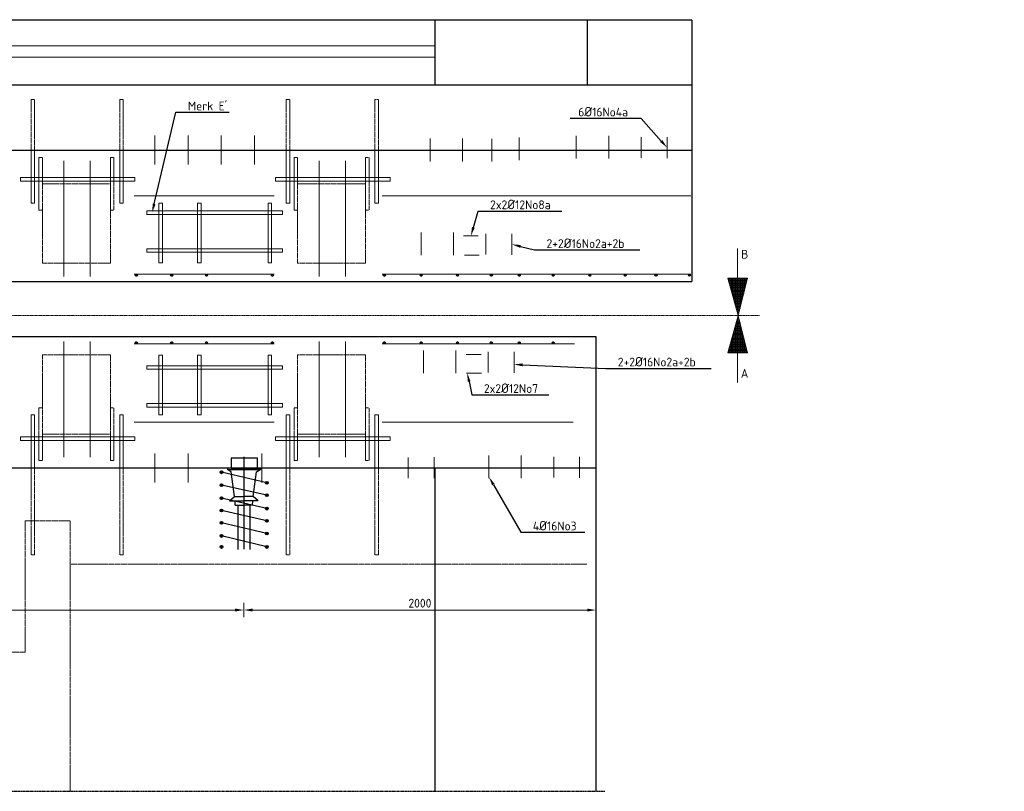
# Model space of a CAD drawing. Header units: millimetres. Extents: x -8028558 to 327273, y -63352 to 83293.
# Tile 29 of 195: x -13120 to -7527, y 4742 to 9126. Entities that reach past the tile are written whole.
import ezdxf
from ezdxf import colors
from ezdxf.entities.mleader import LeaderData, LeaderLine
from ezdxf.math import Vec2, Vec3

# ---------------------------------------------------------------- set-up
doc = ezdxf.new("R2010")
doc.units = ezdxf.units.MM
doc.linetypes.add('NLCS-HIDDEN', pattern=[4, 2, -2])
doc.linetypes.add('XX-AFBREEK', pattern=[7, 4, -1, 1, -1])
for name, color, linetype, lineweight in [('B-CO-BC-AANGRENZENDE CONSTRUCTIE_STAAL-A', 253, 'Continuous', 18), ('B-CO-BC-AFBREEKLIJN-G', 7, 'XX-AFBREEK', 18), ('B-CO-BC-AFBREEKLIJN-GD', 7, 'XX-AFBREEK', 25), ('B-CO-BC-AFBREEKLIJN-GN', 7, 'NLCS-HIDDEN', 13), ('B-CO-BC-BETONVORM-GD', 90, 'Continuous', 25), ('B-CO-BC-BETONVORM-M', 7, 'Continuous', 18), ('B-CO-BC-BETONVORM_GEWAPEND-T70', 210, 'Continuous', 70), ('B-CO-BC-VOORSPANNING-GD', 200, 'Continuous', 25), ('B-CO-BC-WAPENING-G', 170, 'Continuous', 18), ('B-CO-BC-WAPENING-GD', 130, 'Continuous', 25), ('B-CO-BC-WAPENING-GN', 150, 'NLCS-HIDDEN', 13), ('B-CO-BC-WAPENING_HOOFDWAPENING-G', 170, 'Continuous', 18), ('N-CO-BC-WAPENING_LOOPLIJN-G', 10, 'Continuous', 18), ('X-XX-AL-VERWIJZING-T25', 7, 'Continuous', 25)]:
    doc.layers.add(name, color=color, linetype=linetype, lineweight=lineweight)
doc.styles.add('NLCS-ISO-MM20-T25', font='NLCS-ISO.ttf', dxfattribs={"height": 50})
doc.dimstyles.new('NLCS-MM20-T25-PIJL_L0_H0', dxfattribs={"dimscale": 20, "dimtxt": 2.5, "dimasz": 2.5, "dimexe": 2, "dimexo": 2, "dimgap": 0.7, "dimtad": 1, "dimdec": 0, "dimzin": 0, "dimdsep": 46, "dimtxsty": 'NLCS-ISO-MM20-T25', "dimcen": 0, "dimdle": 2, "dimclrd": 256, "dimclre": 256, "dimclrt": 256, "dimadec": 0, "dimazin": 0, "dimtfac": 1, "dimtdec": 3, "dimtofl": 0, "dimtmove": 0, "dimatfit": 3, "dimfxl": 2, "dimfxlon": 1, "dimtfillclr": 256, "dimtolj": 1, "dimtzin": 0, "dimlwd": -1, "dimlwe": -1, "dimarcsym": 0})
pattern_1 = [(45, (0, 0), (-2.8284271, 2.8284271), []), (45, (0, 2.4284), (-2.8284271, 2.8284271), []), (45, (0, 2.5284), (-2.8284271, 2.8284271), []), (45, (0, 2.6284), (-2.8284271, 2.8284271), [])]
pattern_2 = [(270, (-174188.91, 1675794.739), (6.985, -1e-15), [5.08, -1.905]), (360, (-174188.91, 1675794.739), (2e-15, 6.985), [5.08, -1.905])]

# ---------------------------------------------------------------- blocks, each defined once
blk = doc.blocks.new('*D339')
at = {"layer": 'B-CO-BC-BETONVORM-M', "transparency": 16777216}
for p, q in [((-14691.8, 5812.2), (-14691.8, 5732.2)), ((-14641.8, 5772.2), (-11896.8, 5772.2)), ((-11846.8, 5812.2), (-11846.8, 5732.2))]:
    blk.add_line(p, q, dxfattribs=at)
for points in [[(-14641.8, 5780.5), (-14641.8, 5763.8), (-14691.8, 5772.2)], [(-11896.8, 5780.5), (-11896.8, 5763.8), (-11846.8, 5772.2)]]:
    blk.add_solid(points, dxfattribs=at)
at = {"layer": 'B-CO-BC-BETONVORM-M', "transparency": 16777216, "insert": (-13269.3, 5811.2), "char_height": 50, "attachment_point": 5, "style": 'NLCS-ISO-MM20-T25'}
blk.add_mtext('\\A1;2845', dxfattribs=at)
blk = doc.blocks.new('*D340')
at = {"layer": 'B-CO-BC-BETONVORM-M', "transparency": 16777216}
for p, q in [((-11846.8, 5812.2), (-11846.8, 5732.2)), ((-11796.8, 5772.2), (-9896.7, 5772.2)), ((-9846.7, 5812.2), (-9846.7, 5732.2))]:
    blk.add_line(p, q, dxfattribs=at)
for points in [[(-11796.8, 5780.5), (-11796.8, 5763.8), (-11846.8, 5772.2)], [(-9896.7, 5780.5), (-9896.7, 5763.8), (-9846.7, 5772.2)]]:
    blk.add_solid(points, dxfattribs=at)
at = {"layer": 'B-CO-BC-BETONVORM-M', "transparency": 16777216, "insert": (-10846.8, 5811.2), "char_height": 50, "attachment_point": 5, "style": 'NLCS-ISO-MM20-T25'}
blk.add_mtext('\\A1;2000', dxfattribs=at)

msp = doc.modelspace()

# ---------------------------------------------------------------- hatches: boundary and pattern name
at = {"layer": 'B-CO-BC-AANGRENZENDE CONSTRUCTIE_STAAL-A'}
h = msp.add_hatch(dxfattribs=at)
h.set_pattern_fill('ACO-STAAL', color=256, pattern_type=2)
h.set_pattern_definition(pattern_1)
h.paths.add_polyline_path([(-12451.7, 7674.4, 1), (-12463.7, 7674.4, 1)])
h = msp.add_hatch(dxfattribs=at)
h.set_pattern_fill('ACO-STAAL', color=256, pattern_type=2)
h.set_pattern_definition(pattern_1)
h.paths.add_polyline_path([(-12250.6, 7674.4, 1), (-12262.6, 7674.4, 1)])
h = msp.add_hatch(dxfattribs=at)
h.set_pattern_fill('ACO-STAAL', color=256, pattern_type=2)
h.set_pattern_definition(pattern_1)
h.paths.add_polyline_path([(-12053.1, 7674.4, 1), (-12065.1, 7674.4, 1)])
h = msp.add_hatch(dxfattribs=at)
h.set_pattern_fill('ACO-STAAL', color=256, pattern_type=2)
h.set_pattern_definition(pattern_1)
h.paths.add_polyline_path([(-11678.6, 7674.4, 1), (-11690.6, 7674.4, 1)])
h = msp.add_hatch(dxfattribs=at)
h.set_pattern_fill('ACO-STAAL', color=256, pattern_type=2)
h.set_pattern_definition(pattern_1)
h.paths.add_polyline_path([(-11042.7, 7674.4, 1), (-11054.7, 7674.4, 1)])
h = msp.add_hatch(dxfattribs=at)
h.set_pattern_fill('ACO-STAAL', color=256, pattern_type=2)
h.set_pattern_definition(pattern_1)
h.paths.add_polyline_path([(-10833.2, 7674.4, 1), (-10845.2, 7674.4, 1)])
h = msp.add_hatch(dxfattribs=at)
h.set_pattern_fill('ACO-STAAL', color=256, pattern_type=2)
h.set_pattern_definition(pattern_1)
h.paths.add_polyline_path([(-10627.3, 7674.4, 1), (-10639.3, 7674.4, 1)])
h = msp.add_hatch(dxfattribs=at)
h.set_pattern_fill('ACO-STAAL', color=256, pattern_type=2)
h.set_pattern_definition(pattern_1)
h.paths.add_polyline_path([(-10435.2, 7674.4, 1), (-10447.2, 7674.4, 1)])
h = msp.add_hatch(dxfattribs=at)
h.set_pattern_fill('ACO-STAAL', color=256, pattern_type=2)
h.set_pattern_definition(pattern_1)
h.paths.add_polyline_path([(-10276.5, 7674.4, 1), (-10288.5, 7674.4, 1)])
h = msp.add_hatch(dxfattribs=at)
h.set_pattern_fill('ACO-STAAL', color=256, pattern_type=2)
h.set_pattern_definition(pattern_1)
h.paths.add_polyline_path([(-10083.9, 7674.4, 1), (-10095.9, 7674.4, 1)])
h = msp.add_hatch(dxfattribs=at)
h.set_pattern_fill('ACO-STAAL', color=256, pattern_type=2)
h.set_pattern_definition(pattern_1)
h.paths.add_polyline_path([(-9875.4, 7674.4, 1), (-9887.4, 7674.4, 1)])
h = msp.add_hatch(dxfattribs=at)
h.set_pattern_fill('ACO-STAAL', color=256, pattern_type=2)
h.set_pattern_definition(pattern_1)
h.paths.add_polyline_path([(-9674.9, 7674.4, 1), (-9686.9, 7674.4, 1)])
h = msp.add_hatch(dxfattribs=at)
h.set_pattern_fill('ACO-STAAL', color=256, pattern_type=2)
h.set_pattern_definition(pattern_1)
h.paths.add_polyline_path([(-9499.6, 7674.4, 1), (-9511.6, 7674.4, 1)])
h = msp.add_hatch(dxfattribs=at)
h.set_pattern_fill('ACO-STAAL', color=256, pattern_type=2)
h.set_pattern_definition(pattern_1)
h.paths.add_polyline_path([(-9309.5, 7674.4, 1), (-9321.5, 7674.4, 1)])
h = msp.add_hatch(dxfattribs=at)
h.set_pattern_fill('ACO-STAAL', color=256, pattern_type=2)
h.set_pattern_definition(pattern_1)
h.paths.add_polyline_path([(-12451.7, 7290.4, -1), (-12463.7, 7290.4, -1)])
h = msp.add_hatch(dxfattribs=at)
h.set_pattern_fill('ACO-STAAL', color=256, pattern_type=2)
h.set_pattern_definition(pattern_1)
h.paths.add_polyline_path([(-12250.6, 7290.4, -1), (-12262.6, 7290.4, -1)])
h = msp.add_hatch(dxfattribs=at)
h.set_pattern_fill('ACO-STAAL', color=256, pattern_type=2)
h.set_pattern_definition(pattern_1)
h.paths.add_polyline_path([(-12053.1, 7290.4, -1), (-12065.1, 7290.4, -1)])
h = msp.add_hatch(dxfattribs=at)
h.set_pattern_fill('ACO-STAAL', color=256, pattern_type=2)
h.set_pattern_definition(pattern_1)
h.paths.add_polyline_path([(-11678.6, 7290.4, -1), (-11690.6, 7290.4, -1)])
h = msp.add_hatch(dxfattribs=at)
h.set_pattern_fill('ACO-STAAL', color=256, pattern_type=2)
h.set_pattern_definition(pattern_1)
h.paths.add_polyline_path([(-11042.7, 7290.4, -1), (-11054.7, 7290.4, -1)])
h = msp.add_hatch(dxfattribs=at)
h.set_pattern_fill('ACO-STAAL', color=256, pattern_type=2)
h.set_pattern_definition(pattern_1)
h.paths.add_polyline_path([(-10833.2, 7290.4, -1), (-10845.2, 7290.4, -1)])
h = msp.add_hatch(dxfattribs=at)
h.set_pattern_fill('ACO-STAAL', color=256, pattern_type=2)
h.set_pattern_definition(pattern_1)
h.paths.add_polyline_path([(-10627.3, 7290.4, -1), (-10639.3, 7290.4, -1)])
h = msp.add_hatch(dxfattribs=at)
h.set_pattern_fill('ACO-STAAL', color=256, pattern_type=2)
h.set_pattern_definition(pattern_1)
h.paths.add_polyline_path([(-10435.2, 7290.4, -1), (-10447.2, 7290.4, -1)])
h = msp.add_hatch(dxfattribs=at)
h.set_pattern_fill('ACO-STAAL', color=256, pattern_type=2)
h.set_pattern_definition(pattern_1)
h.paths.add_polyline_path([(-10276.5, 7290.4, -1), (-10288.5, 7290.4, -1)])
h = msp.add_hatch(dxfattribs=at)
h.set_pattern_fill('ACO-STAAL', color=256, pattern_type=2)
h.set_pattern_definition(pattern_1)
h.paths.add_polyline_path([(-10083.9, 7290.4, -1), (-10095.9, 7290.4, -1)])
at = {"layer": 'N-CO-BC-WAPENING_LOOPLIJN-G', "ltscale": 500, "true_color": 0x636466}
h = msp.add_hatch(dxfattribs=at)
h.set_pattern_fill('ANGLE', color=251, angle=-90)
h.set_pattern_definition(pattern_2)
h.paths.add_polyline_path([(-9098.2, 7657.1), (-8985.7, 7657.1), (-9038.5, 7445.7), (-9038.8, 7445.7)])
h = msp.add_hatch(dxfattribs=at)
h.set_pattern_fill('ANGLE', color=251, angle=-90)
h.set_pattern_definition(pattern_2)
h.paths.add_polyline_path([(-9098.2, 7233.1), (-8985.7, 7233.1), (-9038.5, 7444.5), (-9038.8, 7444.5)])

# ---------------------------------------------------------------- linework, layer by layer
at = {"layer": 'B-CO-BC-AFBREEKLIJN-G', "flags": 128}
msp.add_lwpolyline([(-31645.9, 7445.1), (-8916.9, 7445.1)], dxfattribs=at)
at = {"layer": 'B-CO-BC-AFBREEKLIJN-GD', "flags": 128}
msp.add_lwpolyline([(-30856.7, 4742.3), (-9796.7, 4742.3)], dxfattribs=at)
at = {"layer": 'B-CO-BC-AFBREEKLIJN-GN', "flags": 128}
for points in [[(-13088.4, 5533.5), (-13088.4, 6279.5)], [(-13088.4, 6279.5), (-12832.5, 6279.5)], [(-12832.5, 6279.5), (-12832.5, 4742.3)], [(-12832.5, 6032.6), (-9896.7, 6032.6)], [(-27458, 5533.5), (-13088.4, 5533.5)]]:
    msp.add_lwpolyline(points, dxfattribs=at)
at = {"layer": 'B-CO-BC-BETONVORM-GD', "flags": 128}
msp.add_lwpolyline([(-9301.7, 9124.2), (-28977, 9126)], close=True, dxfattribs=at)
for points in [[(-10761.7, 9124.2), (-10761.7, 8755)], [(-9896.7, 9124.2), (-9896.7, 8755)], [(-9301.7, 9124.2), (-9301.7, 7638.4)], [(-28977, 8979.5), (-10761.7, 8977.8)], [(-28977, 8915.5), (-10761.7, 8913.8)], [(-30956.7, 8755), (-9301.7, 8755)], [(-30956.7, 8385.7), (-9301.7, 8385.7)], [(-30956.7, 7638.4), (-9301.7, 7638.4)], [(-9846.7, 6579.1), (-30756.7, 6579.1), (-30756.7, 4742.3)], [(-10761.7, 6579.1), (-10761.7, 4742.3)]]:
    msp.add_lwpolyline(points, dxfattribs=at)
at = {"layer": 'B-CO-BC-BETONVORM-GD', "ltscale": 500, "flags": 128}
msp.add_lwpolyline([(-30736.7, 6579.1), (-30736.7, 7326.4), (-9846.7, 7326.4), (-9846.7, 4742.3)], dxfattribs=at)
at = {"layer": 'B-CO-BC-VOORSPANNING-GD', "ltscale": 500, "flags": 128}
for points in [[(-11769.4, 6634.1), (-11919.4, 6634.1)], [(-11919.4, 6634.1), (-11919.4, 6579.1)], [(-11769.4, 6579.1), (-11769.4, 6634.1)], [(-11973.9, 6554.8), (-11981.9, 6554.8)], [(-11981.9, 6554.8), (-11965.9, 6554.8)], [(-11973.9, 6546.8), (-11973.9, 6562.8)], [(-11919.4, 6579.1), (-11939.4, 6579.1)], [(-11939.4, 6579.1), (-11939.4, 6571.1)], [(-11919.4, 6579.1), (-11769.4, 6579.1)], [(-11769.4, 6579.1), (-11749.4, 6579.1)], [(-11749.4, 6579.1), (-11749.4, 6571.1)], [(-11973.9, 6473.9), (-11973.9, 6489.9)], [(-11716.6, 6495.2), (-11724.6, 6495.2)], [(-11724.6, 6495.2), (-11708.6, 6495.2)], [(-11716.6, 6487.2), (-11716.6, 6503.2)], [(-11973.9, 6481.9), (-11981.9, 6481.9)], [(-11981.9, 6481.9), (-11965.9, 6481.9)], [(-11716.6, 6416.6), (-11716.6, 6432.6)], [(-11973.9, 6407.9), (-11981.9, 6407.9)], [(-11981.9, 6407.9), (-11965.9, 6407.9)], [(-11973.9, 6399.9), (-11973.9, 6415.9)], [(-11716.6, 6424.6), (-11724.6, 6424.6)], [(-11724.6, 6424.6), (-11708.6, 6424.6)], [(-11973.9, 6337.2), (-11981.9, 6337.2)], [(-11981.9, 6337.2), (-11965.9, 6337.2)], [(-11973.9, 6329.2), (-11973.9, 6345.2)], [(-11716.6, 6348.3), (-11724.6, 6348.3)], [(-11724.6, 6348.3), (-11708.6, 6348.3)], [(-11716.6, 6340.3), (-11716.6, 6356.3)], [(-11973.9, 6267.1), (-11981.9, 6267.1)], [(-11981.9, 6267.1), (-11965.9, 6267.1)], [(-11973.9, 6259.1), (-11973.9, 6275.1)], [(-11716.6, 6278.8), (-11724.6, 6278.8)], [(-11724.6, 6278.8), (-11708.6, 6278.8)], [(-11716.6, 6270.8), (-11716.6, 6286.8)], [(-11716.6, 6199), (-11716.6, 6215)], [(-11973.9, 6193.1), (-11981.9, 6193.1)], [(-11981.9, 6193.1), (-11965.9, 6193.1)], [(-11973.9, 6185.1), (-11973.9, 6201.1)], [(-11716.6, 6207), (-11724.6, 6207)], [(-11724.6, 6207), (-11708.6, 6207)], [(-11973.9, 6130.7), (-11981.9, 6130.7)], [(-11981.9, 6130.7), (-11965.9, 6130.7)], [(-11973.9, 6122.7), (-11973.9, 6138.7)], [(-11716.6, 6130.7), (-11724.6, 6130.7)], [(-11724.6, 6130.7), (-11708.6, 6130.7)], [(-11716.6, 6122.7), (-11716.6, 6138.7)]]:
    msp.add_lwpolyline(points, dxfattribs=at)
at = {"layer": 'B-CO-BC-VOORSPANNING-GD', "ltscale": 5, "flags": 128}
for points in [[(-11846.8, 6643.4), (-11846.8, 6118.3)], [(-11716.6, 6495.2), (-11973.9, 6554.8)], [(-11939.4, 6571.1), (-11749.4, 6571.1)], [(-11918.8, 6556.8), (-11939.4, 6571.1)], [(-11899.4, 6417.4), (-11918.8, 6556.8)], [(-11794.2, 6417.4), (-11774.8, 6556.8)], [(-11774.8, 6556.8), (-11754.2, 6571.1)], [(-11716.6, 6424.6), (-11973.9, 6481.9)], [(-11716.6, 6348.3), (-11973.9, 6407.9)], [(-11927.4, 6392.5), (-11899.4, 6417.4)], [(-11895.6, 6367.5), (-11897, 6392.8)], [(-11798, 6367.5), (-11796.6, 6392.8)], [(-11766.2, 6392.5), (-11794.2, 6417.4)], [(-11716.6, 6278.8), (-11973.9, 6337.2)], [(-11880.9, 6367.7), (-11881.6, 6116.6)], [(-11812.7, 6367.7), (-11812, 6116.6)], [(-11716.6, 6207), (-11973.9, 6267.1)], [(-11716.6, 6130.7), (-11973.9, 6193.1)]]:
    msp.add_lwpolyline(points, dxfattribs=at)
at = {"layer": 'B-CO-BC-VOORSPANNING-GD', "flags": 128}
for points in [[(-11927.4, 6392.5), (-11846.8, 6392.5)], [(-11899.4, 6417.4), (-11846.8, 6417.4)], [(-11794.2, 6417.4), (-11846.8, 6417.4)], [(-11766.2, 6392.5), (-11846.8, 6392.5)], [(-11895.6, 6367.5), (-11846.8, 6367.5)], [(-11798, 6367.5), (-11846.8, 6367.5)]]:
    msp.add_lwpolyline(points, dxfattribs=at)
at = {"layer": 'B-CO-BC-VOORSPANNING-GD', "ltscale": 500}
for centre in [(-11973.9, 6554.8), (-11973.9, 6481.9), (-11716.6, 6495.2), (-11716.6, 6424.6), (-11973.9, 6407.9), (-11973.9, 6337.2), (-11716.6, 6348.3), (-11973.9, 6267.1), (-11716.6, 6278.8), (-11716.6, 6207), (-11973.9, 6193.1), (-11973.9, 6130.7), (-11716.6, 6130.7)]:
    msp.add_circle(centre, 8, dxfattribs=at)
at = {"layer": 'B-CO-BC-WAPENING-G', "flags": 128}
for points in [[(-9042, 7657.1), (-9042, 7825.5)], [(-9042, 7233.1), (-9042, 7064.7)]]:
    msp.add_lwpolyline(points, dxfattribs=at)
at = {"layer": 'B-CO-BC-WAPENING-GD'}
for centre in [(-12457.7, 7674.4), (-12256.6, 7674.4), (-12059.1, 7674.4), (-11684.6, 7674.4), (-11048.7, 7674.4), (-10839.2, 7674.4), (-10633.3, 7674.4), (-10441.2, 7674.4), (-10282.5, 7674.4), (-10089.9, 7674.4), (-9881.4, 7674.4), (-9680.9, 7674.4), (-9505.6, 7674.4), (-9315.5, 7674.4), (-12457.7, 7290.4), (-12256.6, 7290.4), (-12059.1, 7290.4), (-11684.6, 7290.4), (-11048.7, 7290.4), (-10839.2, 7290.4), (-10633.3, 7290.4), (-10441.2, 7290.4), (-10282.5, 7290.4), (-10089.9, 7290.4)]:
    msp.add_circle(centre, 6, dxfattribs=at)
at = {"layer": 'B-CO-BC-WAPENING-GN'}
for points in [[(-13055.6, 8385.7), (-13055.6, 8672.4), (-13035.6, 8672.4), (-13035.6, 8385.7)], [(-12552.1, 8385.7), (-12552.1, 8672.4), (-12532.1, 8672.4), (-12532.1, 8385.7)], [(-11606.4, 8385.7), (-11606.4, 8672.4), (-11586.4, 8672.4), (-11586.4, 8385.7)], [(-11102.5, 8385.7), (-11102.5, 8672.4), (-11082.5, 8672.4), (-11082.5, 8385.7)]]:
    msp.add_lwpolyline(points, dxfattribs=at)
at = {"layer": 'B-CO-BC-WAPENING-GN', "flags": 128}
for points in [[(-13010.8, 8193.5), (-13010.8, 8343.5)], [(-13010.8, 8343.5), (-12990.8, 8343.5)], [(-12990.8, 8343.5), (-12990.8, 8193.5)], [(-12604.9, 8193.5), (-12604.9, 8343.5)], [(-12604.9, 8343.5), (-12584.9, 8343.5)], [(-12584.9, 8343.5), (-12584.9, 8043.5)], [(-11561.6, 8193.5), (-11561.6, 8343.5)], [(-11561.6, 8343.5), (-11541.6, 8343.5)], [(-11541.6, 8343.5), (-11541.6, 8193.5)], [(-11155.7, 8193.5), (-11155.7, 8343.5)], [(-11155.7, 8343.5), (-11135.7, 8343.5)], [(-11135.7, 8343.5), (-11135.7, 8043.5)], [(-13010.8, 8193.5), (-13010.8, 8043.5)], [(-11561.6, 8193.5), (-11561.6, 8043.5)], [(-13010.8, 8043.5), (-12990.8, 8043.5)], [(-12604.9, 8043.5), (-12584.9, 8043.5)], [(-11561.6, 8043.5), (-11541.6, 8043.5)], [(-11155.7, 8043.5), (-11135.7, 8043.5)], [(-13010.8, 6771.3), (-13010.8, 6921.3)], [(-13010.8, 6921.3), (-12990.8, 6921.3)], [(-12604.9, 6921.3), (-12584.9, 6921.3)], [(-12584.9, 6621.3), (-12584.9, 6921.3)], [(-11561.6, 6771.3), (-11561.6, 6921.3)], [(-11561.6, 6921.3), (-11541.6, 6921.3)], [(-11155.7, 6921.3), (-11135.7, 6921.3)], [(-11135.7, 6621.3), (-11135.7, 6921.3)], [(-13010.8, 6771.3), (-13010.8, 6621.3)], [(-12990.8, 6621.3), (-12990.8, 6771.3)], [(-12604.9, 6771.3), (-12604.9, 6621.3)], [(-11561.6, 6771.3), (-11561.6, 6621.3)], [(-11541.6, 6621.3), (-11541.6, 6771.3)], [(-11155.7, 6771.3), (-11155.7, 6621.3)], [(-13010.8, 6621.3), (-12990.8, 6621.3)], [(-12604.9, 6621.3), (-12584.9, 6621.3)], [(-11561.6, 6621.3), (-11541.6, 6621.3)], [(-11155.7, 6621.3), (-11135.7, 6621.3)], [(-13055.6, 6085.4), (-13055.6, 6579.1)], [(-13035.6, 6579.1), (-13035.6, 6085.4)], [(-12552.1, 6085.4), (-12552.1, 6579.1)], [(-12532.1, 6579.1), (-12532.1, 6085.4)], [(-11606.4, 6085.4), (-11606.4, 6579.1)], [(-11586.4, 6579.1), (-11586.4, 6085.4)], [(-11102.5, 6085.4), (-11102.5, 6579.1)], [(-11082.5, 6579.1), (-11082.5, 6085.4)], [(-13035.6, 6085.4), (-13055.6, 6085.4)], [(-12532.1, 6085.4), (-12552.1, 6085.4)], [(-11586.4, 6085.4), (-11606.4, 6085.4)], [(-11082.5, 6085.4), (-11102.5, 6085.4)]]:
    msp.add_lwpolyline(points, dxfattribs=at)
at = {"layer": 'B-CO-BC-WAPENING-GN'}
for points in [[(-12990.8, 8193.5), (-12604.9, 8193.5), (-12604.9, 7742.3), (-12990.8, 7742.3)], [(-11541.6, 8193.5), (-11155.7, 8193.5), (-11155.7, 7742.3), (-11541.6, 7742.3)], [(-12990.8, 6771.3), (-12604.9, 6771.3), (-12604.9, 7222.5), (-12990.8, 7222.5)], [(-11541.6, 6771.3), (-11155.7, 6771.3), (-11155.7, 7222.5), (-11541.6, 7222.5)]]:
    msp.add_lwpolyline(points, close=True, dxfattribs=at)
at = {"layer": 'B-CO-BC-WAPENING_HOOFDWAPENING-G', "flags": 128}
for points in [[(-12352.9, 8467.9), (-12352.9, 8303.5)], [(-12163.8, 8467.9), (-12163.8, 8303.5)], [(-11974.7, 8467.9), (-11974.7, 8303.5)], [(-11785.5, 8467.9), (-11785.5, 8303.5)], [(-10788.7, 8450.1), (-10788.7, 8321.3)], [(-10604.6, 8450.1), (-10604.6, 8321.3)], [(-10438.3, 8449.4), (-10438.3, 8320.6)], [(-10283.4, 8456.4), (-10283.4, 8327.5)], [(-9958.5, 8466.3), (-9958.5, 8337.4)], [(-9774.4, 8466.3), (-9774.4, 8337.4)], [(-9590.2, 8457.9), (-9590.2, 8340.7)], [(-9442.7, 8459.2), (-9442.7, 8339.5)], [(-12869, 8136.5), (-12869, 8323.8)], [(-12719, 8140.3), (-12719, 8323.8)], [(-11419.4, 8136.5), (-11419.4, 8323.8)], [(-11269.5, 8140.3), (-11269.5, 8323.8)], [(-12869, 8136.5), (-12869, 7666.5)], [(-12719, 8140.3), (-12719, 7666.5)], [(-12469.8, 8125.9), (-11673.9, 8125.9)], [(-11419.4, 8136.5), (-11419.4, 7666.5)], [(-11269.5, 8140.3), (-11269.5, 7666.5)], [(-11060.8, 8125.9), (-9308.7, 8125.9)], [(-10840, 7917), (-10840, 7788.1)], [(-10655.9, 7917), (-10655.9, 7788.1)], [(-10471.7, 7908.6), (-10471.7, 7791.4)], [(-10324.2, 7909.9), (-10324.2, 7790.2)], [(-12469.8, 7680.4), (-11673.9, 7680.4)], [(-11060.8, 7680.4), (-9308.7, 7680.4)], [(-12869, 6828.3), (-12869, 7298.3)], [(-12719, 6824.5), (-12719, 7298.3)], [(-12469.8, 7284.4), (-11673.9, 7284.4)], [(-11419.4, 6828.3), (-11419.4, 7298.3)], [(-11269.5, 6824.5), (-11269.5, 7298.3)], [(-11060.8, 7284.4), (-9969.4, 7284.4)], [(-10826.9, 7247.1), (-10826.9, 7118.2)], [(-10642.8, 7247.1), (-10642.8, 7118.2)], [(-10458.7, 7238.8), (-10458.7, 7121.5)], [(-10311.2, 7240), (-10311.2, 7120.3)], [(-12869, 6828.3), (-12869, 6641)], [(-12719, 6824.5), (-12719, 6641)], [(-12469.8, 6838.9), (-11673.9, 6838.9)], [(-11419.4, 6828.3), (-11419.4, 6641)], [(-11269.5, 6824.5), (-11269.5, 6641)], [(-11060.8, 6838.9), (-9976.4, 6838.9)], [(-12352.9, 6496.9), (-12352.9, 6661.3)], [(-12163.8, 6496.9), (-12163.8, 6661.3)], [(-11745.5, 6496.9), (-11745.5, 6661.3)], [(-10912.7, 6639), (-10912.7, 6521.8)], [(-10765.2, 6640.2), (-10765.2, 6520.6)], [(-10455.2, 6650), (-10455.2, 6521.2)], [(-10271.1, 6650), (-10271.1, 6521.2)], [(-10086.9, 6641.7), (-10086.9, 6524.4)], [(-9939.4, 6642.9), (-9939.4, 6523.2)]]:
    msp.add_lwpolyline(points, dxfattribs=at)
at = {"layer": 'B-CO-BC-WAPENING_HOOFDWAPENING-G'}
for points in [[(-13055.6, 8385.7), (-13055.6, 8084.4), (-13035.6, 8084.4), (-13035.6, 8385.7)], [(-12552.1, 8385.7), (-12552.1, 8084.4), (-12532.1, 8084.4), (-12532.1, 8385.7)], [(-11606.4, 8385.7), (-11606.4, 8084.4), (-11586.4, 8084.4), (-11586.4, 8385.7)], [(-11102.5, 8385.7), (-11102.5, 8084.4), (-11082.5, 8084.4), (-11082.5, 8385.7)], [(-13055.6, 6579.1), (-13055.6, 6880.4), (-13035.6, 6880.4), (-13035.6, 6579.1)], [(-12552.1, 6579.1), (-12552.1, 6880.4), (-12532.1, 6880.4), (-12532.1, 6579.1)], [(-11606.4, 6579.1), (-11606.4, 6880.4), (-11586.4, 6880.4), (-11586.4, 6579.1)], [(-11102.5, 6579.1), (-11102.5, 6880.4), (-11082.5, 6880.4), (-11082.5, 6579.1)]]:
    msp.add_lwpolyline(points, dxfattribs=at)
for points in [[(-12465.6, 8229.5), (-12465.6, 8209.5), (-13115.6, 8209.5), (-13115.6, 8229.5)], [(-11016.4, 8229.5), (-11016.4, 8209.5), (-11666.4, 8209.5), (-11666.4, 8229.5)], [(-12309.2, 8084.4), (-12309.2, 7744.4), (-12329.2, 7744.4), (-12329.2, 8084.4)], [(-12089.2, 8084.4), (-12089.2, 7744.4), (-12109.2, 7744.4), (-12109.2, 8084.4)], [(-11689.3, 8084.4), (-11689.3, 7744.4), (-11709.3, 7744.4), (-11709.3, 8084.4)], [(-11627.5, 8040.2), (-11627.5, 8020.2), (-12397.5, 8020.2), (-12397.5, 8040.2)], [(-11627.5, 7824.5), (-11627.5, 7804.5), (-12397.5, 7804.5), (-12397.5, 7824.5)], [(-12309.2, 6880.4), (-12309.2, 7220.4), (-12329.2, 7220.4), (-12329.2, 6880.4)], [(-12089.2, 6880.4), (-12089.2, 7220.4), (-12109.2, 7220.4), (-12109.2, 6880.4)], [(-11689.3, 6880.4), (-11689.3, 7220.4), (-11709.3, 7220.4), (-11709.3, 6880.4)], [(-11627.5, 7140.3), (-11627.5, 7160.3), (-12397.5, 7160.3), (-12397.5, 7140.3)], [(-11627.5, 6924.6), (-11627.5, 6944.6), (-12397.5, 6944.6), (-12397.5, 6924.6)], [(-12465.6, 6735.3), (-12465.6, 6755.3), (-13115.6, 6755.3), (-13115.6, 6735.3)], [(-11016.4, 6735.3), (-11016.4, 6755.3), (-11666.4, 6755.3), (-11666.4, 6735.3)]]:
    msp.add_lwpolyline(points, close=True, dxfattribs=at)
at = {"layer": 'B-CO-BC-WAPENING_HOOFDWAPENING-G', "ltscale": 500, "flags": 128}
for points in [[(-10599.4, 7898), (-10515, 7898)], [(-10594.4, 7788.7), (-10510, 7788.7)], [(-10583.4, 7223.8), (-10499, 7223.8)], [(-10581.4, 7118.8), (-10497, 7118.8)]]:
    msp.add_lwpolyline(points, dxfattribs=at)
at = {"layer": 'N-CO-BC-WAPENING_LOOPLIJN-G', "ltscale": 500, "flags": 128}
for points in [[(-8985.7, 7657.1), (-9098.2, 7657.1)], [(-9098.2, 7657.1), (-9038.7, 7445.1)], [(-9038.7, 7445.1), (-8985.7, 7657.1)], [(-9098.2, 7233.1), (-9038.7, 7445.1)], [(-9038.7, 7445.1), (-8985.7, 7233.1)], [(-8985.7, 7233.1), (-9098.2, 7233.1)]]:
    msp.add_lwpolyline(points, dxfattribs=at)

# ---------------------------------------------------------------- texts
at = {"layer": 'B-CO-BC-BETONVORM_GEWAPEND-T70', "ltscale": 500, "char_height": 50, "attachment_point": 3, "style": 'NLCS-ISO-MM20-T25'}
for s, insert in [('B', (-8981.1, 7818.3)), ('A', (-8981.1, 7141.6))]:
    msp.add_mtext_dynamic_manual_height_columns(s, width=332.893, gutter_width=35, heights=[0], dxfattribs=dict(at, insert=insert))

# ---------------------------------------------------------------- dimensions: what is measured, and where the dimension line sits
at = {"layer": 'B-CO-BC-BETONVORM-M'}
for base, p1, p2, picture, middle in [((-11846.8, 5772.2), (-14691.8, 6579.1), (-11846.8, 6579.1), '*D339', (-13269.3, 5811.2)), ((-9846.7, 5772.2), (-11846.8, 6579.1), (-9846.7, 6579.1), '*D340', (-10846.8, 5811.2))]:
    dim = msp.add_linear_dim(base=base, p1=p1, p2=p2, dimstyle='NLCS-MM20-T25-PIJL_L0_H0', dxfattribs=at)
    dim.commit()
    dim.dimension.update_dxf_attribs({"geometry": picture, "text_midpoint": middle})

# ---------------------------------------------------------------- leaders
at = {"layer": 'X-XX-AL-VERWIJZING-T25'}
ml = msp.add_multileader_mtext('Standard', dxfattribs=at)
ml.set_content('4{\\H1.08333x;Ø\\H1x;12No9a,b}', color=256, style='NLCS-ISO-MM20-T25')
ml.set_leader_properties(color=256, linetype='ByLayer', lineweight=-1)
ml.build(insert=Vec2(0, 0))
ml.multileader.update_dxf_attribs({"text_left_attachment_type": 5, "text_right_attachment_type": 5, "dogleg_length": 50, "arrow_head_size": 50})
ctx = ml.context
ctx.base_point, ctx.char_height, ctx.arrow_head_size, ctx.landing_gap_size, ctx.plane_origin = Vec3(-17525.5, 8640.2), 50, 50, 18, Vec3(-17538.6, 8593.8)
ctx.left_attachment, ctx.right_attachment = 5, 5
notes = []
notes.append((ctx, [(1, (1, 1, 0), (-17575.5, 8640.2), (1, 0), 50, [(0, [(-17667.3, 8356.7)], 0, [])])]))
ctx.mtext.insert, ctx.mtext.width, ctx.mtext.flow_direction = Vec3(-17507.5, 8705.2), 19735.353, 5
ml = msp.add_multileader_mtext('Standard', dxfattribs=at)
ml.set_content("Merk E'", color=256, style='NLCS-ISO-MM20-T25')
ml.set_leader_properties(color=256, linetype='ByLayer', lineweight=-1)
ml.build(insert=Vec2(0, 0))
ml.multileader.update_dxf_attribs({"text_left_attachment_type": 5, "text_right_attachment_type": 5, "dogleg_length": 50, "arrow_head_size": 50})
ctx = ml.context
ctx.base_point, ctx.char_height, ctx.arrow_head_size, ctx.landing_gap_size, ctx.plane_origin = Vec3(-12182.4, 8600.8), 50, 50, 18, Vec3(-12448.8, 8675.8)
ctx.left_attachment, ctx.right_attachment = 5, 5
notes.append((ctx, [(0, (1, 1, 0), (-12232.4, 8600.8), (1, 0), 50, [(0, [(-12367.8, 8030.3)], 0, [])])]))
ctx.mtext.insert, ctx.mtext.flow_direction = Vec3(-12164.4, 8660.8), 5
ml = msp.add_multileader_mtext('Standard', dxfattribs=at)
ml.set_content('6{\\H1.08333x;Ø}16No4a', color=256, style='NLCS-ISO-MM20-T25')
ml.set_leader_properties(color=256, linetype='ByLayer', lineweight=-1)
ml.build(insert=Vec2(0, 0))
ml.multileader.update_dxf_attribs({"text_left_attachment_type": 5, "text_right_attachment_type": 5, "dogleg_length": 50, "arrow_head_size": 50})
ctx = ml.context
ctx.base_point, ctx.char_height, ctx.arrow_head_size, ctx.landing_gap_size, ctx.plane_origin = Vec3(-9965.5, 8565.6), 50, 50, 18, Vec3(-10296.1, 8443.1)
ctx.left_attachment, ctx.right_attachment = 5, 5
notes.append((ctx, [(1, (1, 1, 0), (-9590.3, 8565.6), (-1, 0), 50, [(0, [(-9442.7, 8399.3)], 0, [])])]))
ctx.mtext.insert, ctx.mtext.flow_direction = Vec3(-9947.5, 8630.6), 5
ml = msp.add_multileader_mtext('Standard', dxfattribs=at)
ml.set_content('2x2{\\H1.08333x;Ø}12No8a', color=256, style='NLCS-ISO-MM20-T25')
ml.set_leader_properties(color=256, linetype='ByLayer', lineweight=-1)
ml.build(insert=Vec2(0, 0))
ml.multileader.update_dxf_attribs({"text_left_attachment_type": 5, "text_right_attachment_type": 5, "dogleg_length": 50, "arrow_head_size": 50})
ctx = ml.context
ctx.base_point, ctx.char_height, ctx.arrow_head_size, ctx.landing_gap_size, ctx.plane_origin = Vec3(-10466.1, 8038.6), 50, 50, 18, Vec3(-11261, 7987.4)
ctx.left_attachment, ctx.right_attachment = 5, 5
notes.append((ctx, [(0, (1, 1, 0), (-10516.1, 8038.6), (1, 0), 50, [(0, [(-10557.2, 7898)], 0, [])])]))
ctx.mtext.insert, ctx.mtext.flow_direction = Vec3(-10448.1, 8103.6), 5
ml = msp.add_multileader_mtext('Standard', dxfattribs=at)
ml.set_content('2+2{\\H1.08333x;Ø}16No2a+2b', color=256, style='NLCS-ISO-MM20-T25')
ml.set_leader_properties(color=256, linetype='ByLayer', lineweight=-1)
ml.build(insert=Vec2(0, 0))
ml.multileader.update_dxf_attribs({"text_left_attachment_type": 5, "text_right_attachment_type": 5, "dogleg_length": 50, "arrow_head_size": 50})
ctx = ml.context
ctx.base_point, ctx.char_height, ctx.arrow_head_size, ctx.landing_gap_size, ctx.plane_origin = Vec3(-10145.8, 7818.2), 50, 50, 18, Vec3(-10990.7, 7829.7)
ctx.left_attachment, ctx.right_attachment = 5, 5
notes.append((ctx, [(0, (1, 1, 0), (-10195.8, 7818.2), (1, 0), 50, [(0, [(-10324.2, 7850)], 0, [])])]))
ctx.mtext.insert, ctx.mtext.flow_direction = Vec3(-10127.8, 7883.2), 5
ml = msp.add_multileader_mtext('Standard', dxfattribs=at)
ml.set_content('Stekken 77{\\H1.08333x;Ø\\H1x;12No5}', color=256, style='NLCS-ISO-MM20-T25')
ml.set_leader_properties(color=256, linetype='ByLayer', lineweight=-1)
ml.build(insert=Vec2(0, 0))
ml.multileader.update_dxf_attribs({"text_left_attachment_type": 5, "text_right_attachment_type": 5, "dogleg_length": 50, "arrow_head_size": 50})
ctx = ml.context
ctx.base_point, ctx.char_height, ctx.arrow_head_size, ctx.landing_gap_size, ctx.plane_origin = Vec3(-20717.5, 7509.7), 50, 50, 18, Vec3(-19552.5, 7556)
ctx.left_attachment, ctx.right_attachment = 5, 5
notes.append((ctx, [(0, (1, 1, 0), (-20058.6, 7509.7), (-1, 0), 50, [(0, [(-19313.3, 7674.4)], 0, [])])]))
ctx.mtext.insert, ctx.mtext.width, ctx.mtext.flow_direction = Vec3(-20699.5, 7574.7), 19735.353, 5
ml = msp.add_multileader_mtext('Standard', dxfattribs=at)
ml.set_content('Stekken 72{\\H1.08333x;Ø\\H1x;12No5}', color=256, style='NLCS-ISO-MM20-T25')
ml.set_leader_properties(color=256, linetype='ByLayer', lineweight=-1)
ml.build(insert=Vec2(0, 0))
ml.multileader.update_dxf_attribs({"text_left_attachment_type": 5, "text_right_attachment_type": 5, "dogleg_length": 50, "arrow_head_size": 50})
ctx = ml.context
ctx.base_point, ctx.char_height, ctx.arrow_head_size, ctx.landing_gap_size, ctx.plane_origin = Vec3(-20726, 7369.7), 50, 50, 18, Vec3(-19561, 7416)
ctx.left_attachment, ctx.right_attachment = 5, 5
notes.append((ctx, [(0, (1, 1, 0), (-20067, 7369.7), (-1, 0), 50, [(0, [(-19313.3, 7290.4)], 0, [])])]))
ctx.mtext.insert, ctx.mtext.width, ctx.mtext.flow_direction = Vec3(-20708, 7434.7), 19768.594, 5
ml = msp.add_multileader_mtext('Standard', dxfattribs=at)
ml.set_content('2+2{\\H1.08333x;Ø}16No2a+2b', color=256, style='NLCS-ISO-MM20-T25')
ml.set_leader_properties(color=256, linetype='ByLayer', lineweight=-1)
ml.build(insert=Vec2(0, 0))
ml.multileader.update_dxf_attribs({"text_left_attachment_type": 5, "text_right_attachment_type": 5, "dogleg_length": 50, "arrow_head_size": 50})
ctx = ml.context
ctx.base_point, ctx.char_height, ctx.arrow_head_size, ctx.landing_gap_size, ctx.plane_origin = Vec3(-9740.7, 7145.1), 50, 50, 18, Vec3(-10842.8, 7131)
ctx.left_attachment, ctx.right_attachment = 5, 5
notes.append((ctx, [(0, (1, 1, 0), (-9790.7, 7145.1), (1, 0), 50, [(0, [(-10313.5, 7167.4)], 0, [])])]))
ctx.mtext.insert, ctx.mtext.flow_direction = Vec3(-9722.7, 7210.1), 5
ml = msp.add_multileader_mtext('Standard', dxfattribs=at)
ml.set_content('2x2{\\H1.08333x;Ø}12No7', color=256, style='NLCS-ISO-MM20-T25')
ml.set_leader_properties(color=256, linetype='ByLayer', lineweight=-1)
ml.build(insert=Vec2(0, 0))
ml.multileader.update_dxf_attribs({"text_left_attachment_type": 5, "text_right_attachment_type": 5, "dogleg_length": 50, "arrow_head_size": 50})
ctx = ml.context
ctx.base_point, ctx.char_height, ctx.arrow_head_size, ctx.landing_gap_size, ctx.plane_origin = Vec3(-10501.2, 6994.6), 50, 50, 18, Vec3(-11296, 7006.2)
ctx.left_attachment, ctx.right_attachment = 5, 5
notes.append((ctx, [(0, (1, 1, 0), (-10551.2, 6994.6), (1, 0), 50, [(0, [(-10577.9, 7119.1)], 0, [])])]))
ctx.mtext.insert, ctx.mtext.flow_direction = Vec3(-10483.2, 7059.6), 5
ml = msp.add_multileader_mtext('Standard', dxfattribs=at)
ml.set_content('4{\\H1.08333x;Ø\\H1x;12No9a,b}', color=256, style='NLCS-ISO-MM20-T25')
ml.set_leader_properties(color=256, linetype='ByLayer', lineweight=-1)
ml.build(insert=Vec2(0, 0))
ml.multileader.update_dxf_attribs({"text_left_attachment_type": 5, "text_right_attachment_type": 5, "dogleg_length": 50, "arrow_head_size": 50})
ctx = ml.context
ctx.base_point, ctx.char_height, ctx.arrow_head_size, ctx.landing_gap_size, ctx.plane_origin = Vec3(-18179.4, 6323.9), 50, 50, 18, Vec3(-17538.6, 6370.3)
ctx.left_attachment, ctx.right_attachment = 5, 5
notes.append((ctx, [(0, (1, 1, 0), (-17730.7, 6323.9), (-1, 0), 50, [(0, [(-17667.3, 6607.4)], 0, [])])]))
ctx.mtext.insert, ctx.mtext.width, ctx.mtext.flow_direction = Vec3(-18161.4, 6388.9), 19735.353, 5
ml = msp.add_multileader_mtext('Standard', dxfattribs=at)
ml.set_content('4{\\H1.08333x;Ø}16No3', color=256, style='NLCS-ISO-MM20-T25')
ml.set_leader_properties(color=256, linetype='ByLayer', lineweight=-1)
ml.build(insert=Vec2(0, 0))
ml.multileader.update_dxf_attribs({"text_left_attachment_type": 5, "text_right_attachment_type": 5, "dogleg_length": 50, "arrow_head_size": 50})
ctx = ml.context
ctx.base_point, ctx.char_height, ctx.arrow_head_size, ctx.landing_gap_size, ctx.plane_origin = Vec3(-10223.2, 6213.8), 50, 50, 18, Vec3(-10614.4, 6495.2)
ctx.left_attachment, ctx.right_attachment = 5, 5
notes.append((ctx, [(0, (1, 1, 0), (-10273.2, 6213.8), (1, 0), 50, [(0, [(-10454.3, 6527.7)], 0, [])])]))
ctx.mtext.insert, ctx.mtext.flow_direction = Vec3(-10205.2, 6278.8), 5
for ctx, leaders in notes:
    for number, flags, end, landing, length, lines in leaders:
        leader = LeaderData()
        leader.index, (leader.has_last_leader_line, leader.has_dogleg_vector, leader.attachment_direction) = number, flags
        leader.last_leader_point, leader.dogleg_vector, leader.dogleg_length = Vec3(end), Vec3(landing), length
        for number, points, colour, breaks in lines:
            line = LeaderLine()
            line.index, line.vertices, line.color, line.breaks = number, Vec3.list(points), colors.encode_raw_color(colour), breaks
            leader.lines.append(line)
        ctx.leaders.append(leader)

doc.saveas('drawing.dxf')
